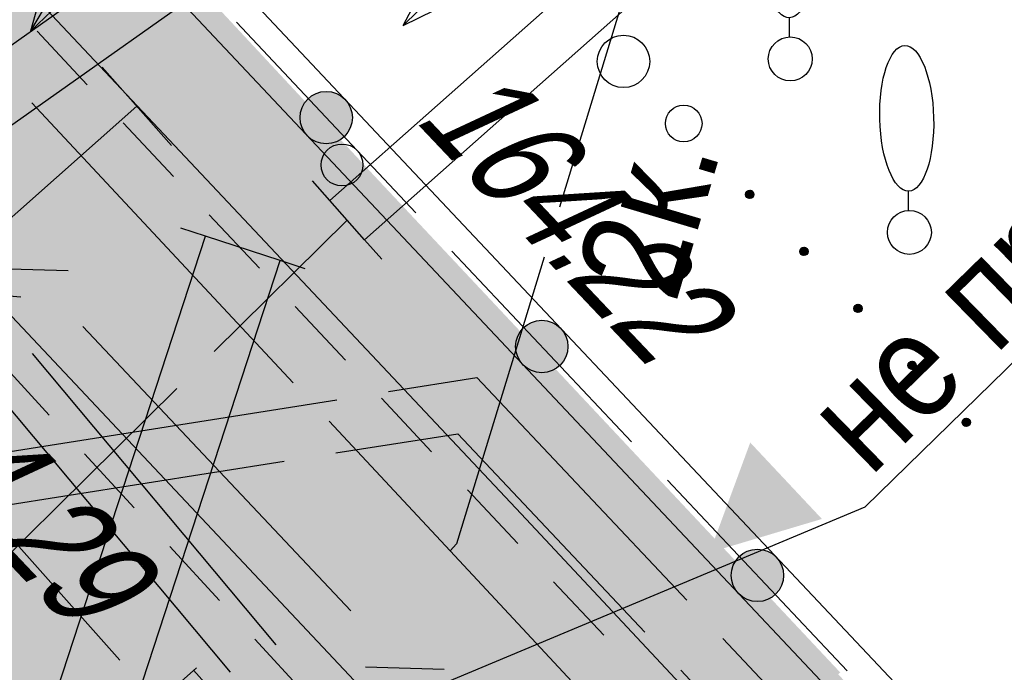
# Model space of a CAD drawing. Header units: millimetres. Extents: x 4385 to 11928, y 17253 to 36963.
# Tile 175 of 256: x 5935.16 to 5944.56, y 18701.08 to 18707.31. Entities that reach past the tile are written whole.
import ezdxf
from ezdxf.enums import TextEntityAlignment as Align

# ---------------------------------------------------------------- set-up
doc = ezdxf.new("R2010")
doc.units = ezdxf.units.MM
for name, color, linetype, lineweight in [('Геоподоснова_34179-21 от 9.08.21$0$Водопровод', 7, 'Continuous', 25), ('Геоподоснова_34179-21 от 9.08.21$0$Горизонтали', 7, 'Continuous', 25), ('Геоподоснова_34179-21 от 9.08.21$0$Граница улицы', 7, 'Continuous', 25), ('Геоподоснова_34179-21 от 9.08.21$0$Кабель Мосэнерго', 7, 'Continuous', 25), ('Геоподоснова_34179-21 от 9.08.21$0$Кабель связи', 7, 'Continuous', 25), ('Геоподоснова_34179-21 от 9.08.21$0$Красные линии', 7, 'Continuous', 25), ('Геоподоснова_34179-21 от 9.08.21$0$Ограды', 7, 'Continuous', 25), ('Геоподоснова_34179-21 от 9.08.21$0$Отдельно стоящее дерево', 7, 'Continuous', 25), ('Геоподоснова_34179-21 от 9.08.21$0$Полоса деревьев', 7, 'Continuous', 25), ('Геоподоснова_34179-21 от 9.08.21$0$Фонари', 7, 'Continuous', 25), ('ГП_реконстр_Ботаническая$0$ГП_дороги_УДС', 205, 'Continuous', 5)]:
    doc.layers.add(name, color=color, linetype=linetype, lineweight=lineweight)
doc.layers.add('ГП_реконстр_Ботаническая$0$ГП_озел_проект_УДС', color=7, linetype='Continuous', lineweight=0, true_color=0xbedfd7, transparency=0.5)
doc.layers.add('ГП_реконстр_Ботаническая$0$ГП_тротуары_штриховка_УДС', color=7, linetype='Continuous', lineweight=0, true_color=0xd3c4ab, transparency=0.5)
doc.styles.add('Геоподоснова_34179-21 от 9.08.21$0$Style-RUSSIAN_1251', font='RUSSIAN_1251.shx')
doc.styles.add('Геоподоснова_34179-21 от 9.08.21$0$Style-RUSSIAN_1251 I 0.32289', font='RUSSIAN_1251.shx', dxfattribs={"oblique": 18.5})

# ---------------------------------------------------------------- blocks, each defined once
blk = doc.blocks.new('Геоподоснова_34179-21 от 9.08.21$0$PIKET_93')
at = {"layer": 'Геоподоснова_34179-21 от 9.08.21$0$Горизонтали', "color": 7, "linetype": 'Continuous', "lineweight": 25}
blk.add_arc((0, 0), 0.2, 0, 359.99999, dxfattribs=at)
blk = doc.blocks.new('Геоподоснова_34179-21 от 9.08.21$0$DEREVO_129')
at = {"layer": 'Геоподоснова_34179-21 от 9.08.21$0$Отдельно стоящее дерево', "color": 7, "linetype": 'Continuous', "lineweight": 25, "flags": 128}
blk.add_lwpolyline([(-0.007, 0.21), (-0.007, 0.393)], dxfattribs=at)
at = {"layer": 'Геоподоснова_34179-21 от 9.08.21$0$Отдельно стоящее дерево', "color": 7, "linetype": 'Continuous', "lineweight": 25}
blk.add_arc((0, 0), 0.21, 0, 359.99999, dxfattribs=at)
blk.add_ellipse((-0.0255, 1.088), major_axis=(-0.0185, 0.695), ratio=0.369829, dxfattribs=at)
blk = doc.blocks.new('Геоподоснова_34179-21 от 9.08.21$0$msdElementTypeLineString_74')
at = {"layer": 'Геоподоснова_34179-21 от 9.08.21$0$Ограды', "linetype": 'Continuous', "lineweight": 25}
h = blk.add_hatch(color=7, dxfattribs=at)
edge = h.paths.add_edge_path()
edge.add_arc((20.0043, 50.5227), 0.25, 0, 360)
h = blk.add_hatch(color=7, dxfattribs=at)
edge = h.paths.add_edge_path()
edge.add_arc((22.0624, 48.3387), 0.25, 0, 360)
h = blk.add_hatch(color=7, dxfattribs=at)
edge = h.paths.add_edge_path()
edge.add_arc((24.1206, 46.1547), 0.25, 0, 360)
at = {"layer": 'Геоподоснова_34179-21 от 9.08.21$0$Ограды', "color": 7, "linetype": 'Continuous', "lineweight": 25}
for p, q in [((21.2051, 49.2483), (22.9197, 47.429)), ((23.2633, 47.0644), (24.9779, 45.245))]:
    blk.add_line(p, q, dxfattribs=at)
at = {"layer": 'Геоподоснова_34179-21 от 9.08.21$0$Ограды', "color": 7, "linetype": 'Continuous', "lineweight": 25, "flags": 128}
for points in [[(0.436, 71.6013), (8.6464, 62.9458), (20.4828, 50.3808), (28.7084, 41.6526), (32.1555, 37.9948), (45.3126, 23.9646), (60.4686, 7.6207), (67.1581, 0.4247)], [(0.0717, 71.2559), (8.2816, 62.6009), (20.1174, 50.0365), (28.3431, 41.3083), (31.7898, 37.651), (44.9454, 23.6222), (60.1007, 7.2791), (66.7904, 0.083)], [(19.1472, 51.4326), (20.3001, 50.2086), (20.8615, 49.6129)]]:
    blk.add_lwpolyline(points, dxfattribs=at)
at = {"layer": 'Геоподоснова_34179-21 от 9.08.21$0$Ограды', "color": 7, "linetype": 'Continuous', "lineweight": 25}
for centre in [(20.0043, 50.5227), (20.0043, 50.5227), (22.0624, 48.3387), (22.0624, 48.3387), (24.1206, 46.1547), (24.1206, 46.1547)]:
    blk.add_circle(centre, 0.25, dxfattribs=at)
blk = doc.blocks.new('Геоподоснова_34179-21 от 9.08.21$0$STRFON_39')
at = {"layer": 'Геоподоснова_34179-21 от 9.08.21$0$Фонари', "color": 7, "linetype": 'Continuous', "lineweight": 25, "flags": 128}
for points in [[(2.4998, -0.0004), (2.0251, 0.1566)], [(0, 0), (2.4998, -0.0004)], [(2.4998, -0.0004), (2.0254, -0.1559)]]:
    blk.add_lwpolyline(points, dxfattribs=at)
blk = doc.blocks.new('Геоподоснова_34179-21 от 9.08.21$0$DEREVO_175')
at = {"layer": 'Геоподоснова_34179-21 от 9.08.21$0$Отдельно стоящее дерево', "color": 7, "linetype": 'Continuous', "lineweight": 25, "flags": 128}
blk.add_lwpolyline([(-0.007, 0.21), (-0.007, 0.393)], dxfattribs=at)
at = {"layer": 'Геоподоснова_34179-21 от 9.08.21$0$Отдельно стоящее дерево', "color": 7, "linetype": 'Continuous', "lineweight": 25}
blk.add_arc((0, 0), 0.21, 0, 359.99999, dxfattribs=at)
blk.add_ellipse((-0.0255, 1.088), major_axis=(-0.0185, 0.695), ratio=0.369829, dxfattribs=at)
blk = doc.blocks.new('Геоподоснова_34179-21 от 9.08.21$0$msdElementTypeLineString_75')
at = {"layer": 'Геоподоснова_34179-21 от 9.08.21$0$Полоса деревьев', "color": 7, "linetype": 'Continuous', "lineweight": 25}
for p, q in [((12.9967, 142.8788), (13.0311, 142.8426)), ((12.9976, 142.8852), (13.0375, 142.8431)), ((12.9984, 142.8915), (13.0439, 142.8437)), ((13, 142.8972), (13.0496, 142.845)), ((13, 142.8682), (13.0206, 142.8464)), ((13.0022, 142.902), (13.0539, 142.8477)), ((13.0052, 142.9062), (13.0589, 142.8497)), ((13.0081, 142.9104), (13.0632, 142.8524)), ((13.0124, 142.9131), (13.0662, 142.8566)), ((13.0167, 142.9158), (13.0691, 142.8607)), ((13.0211, 142.9185), (13.072, 142.8649)), ((13.0261, 142.9205), (13.0743, 142.8698)), ((13.0324, 142.9211), (13.0751, 142.8761)), ((13.0388, 142.9216), (13.076, 142.8825)), ((13.048, 142.9193), (13.0741, 142.8917)), ((13.0585, 142.9155), (13.0647, 142.9089)), ((13.5133, 142.3351), (13.5477, 142.2989)), ((13.5142, 142.3415), (13.5541, 142.2994)), ((13.515, 142.3478), (13.5605, 142.3)), ((13.5165, 142.3244), (13.5372, 142.3027)), ((13.5166, 142.3534), (13.5662, 142.3012)), ((13.5188, 142.3583), (13.5705, 142.3039)), ((13.5218, 142.3625), (13.5755, 142.3059)), ((13.5247, 142.3667), (13.5798, 142.3087)), ((13.529, 142.3694), (13.5827, 142.3128)), ((13.5333, 142.3721), (13.5857, 142.317)), ((13.5376, 142.3748), (13.5886, 142.3212)), ((13.5426, 142.3768), (13.5909, 142.3261)), ((13.549, 142.3773), (13.5917, 142.3324)), ((13.5554, 142.3779), (13.5926, 142.3387)), ((13.5645, 142.3755), (13.5907, 142.348)), ((13.5751, 142.3717), (13.5813, 142.3652)), ((14.0499, 141.8284), (14.1023, 141.7733)), ((14.0542, 141.8311), (14.1052, 141.7774)), ((14.0592, 141.8331), (14.1074, 141.7823)), ((14.0656, 141.8336), (14.1083, 141.7887)), ((14.072, 141.8342), (14.1092, 141.795)), ((14.0811, 141.8318), (14.1073, 141.8043)), ((14.0916, 141.828), (14.0978, 141.8215)), ((14.0299, 141.7914), (14.0643, 141.7551)), ((14.0307, 141.7977), (14.0707, 141.7557)), ((14.0316, 141.8041), (14.0771, 141.7562)), ((14.0331, 141.7807), (14.0538, 141.7589)), ((14.0332, 141.8097), (14.0828, 141.7575)), ((14.0354, 141.8146), (14.0871, 141.7602)), ((14.0383, 141.8187), (14.0921, 141.7622)), ((14.0413, 141.8229), (14.0964, 141.7649)), ((14.0456, 141.8256), (14.0993, 141.7691)), ((14.5497, 141.266), (14.5993, 141.2138)), ((14.552, 141.2708), (14.6036, 141.2165)), ((14.5549, 141.275), (14.6086, 141.2185)), ((14.5579, 141.2792), (14.613, 141.2212)), ((14.5622, 141.2819), (14.6159, 141.2254)), ((14.5665, 141.2846), (14.6188, 141.2295)), ((14.5708, 141.2873), (14.6218, 141.2337)), ((14.5758, 141.2893), (14.624, 141.2386)), ((14.5822, 141.2899), (14.6249, 141.2449)), ((14.5886, 141.2904), (14.6258, 141.2513)), ((14.5977, 141.2881), (14.6239, 141.2605)), ((14.6082, 141.2843), (14.6144, 141.2777)), ((14.5464, 141.2476), (14.5809, 141.2114)), ((14.5473, 141.254), (14.5873, 141.2119)), ((14.5482, 141.2603), (14.5936, 141.2125)), ((14.5497, 141.237), (14.5704, 141.2152)), ((15.063, 140.7039), (15.0975, 140.6677)), ((15.0639, 140.7103), (15.1038, 140.6682)), ((15.0648, 140.7166), (15.1102, 140.6688)), ((15.0663, 140.7222), (15.1159, 140.67)), ((15.0686, 140.7271), (15.1202, 140.6727)), ((15.0715, 140.7313), (15.1252, 140.6747)), ((15.0744, 140.7355), (15.1295, 140.6775)), ((15.0787, 140.7382), (15.1325, 140.6816)), ((15.0831, 140.7409), (15.1354, 140.6858)), ((15.0874, 140.7436), (15.1383, 140.69)), ((15.0924, 140.7456), (15.1406, 140.6949)), ((15.0988, 140.7461), (15.1415, 140.7012)), ((15.1051, 140.7467), (15.1423, 140.7075)), ((15.1143, 140.7443), (15.1404, 140.7168)), ((15.1248, 140.7405), (15.131, 140.734)), ((15.0663, 140.6932), (15.0869, 140.6715))]:
    blk.add_line(p, q, dxfattribs=at)
for centre, radius in [((11.831, 144.1508), 0.25), ((12.4058, 143.5589), 0.175), ((13.0364, 142.8821), 0.04), ((13.553, 142.3383), 0.04), ((14.0696, 141.7946), 0.04), ((14.5861, 141.2509), 0.04), ((15.1027, 140.7071), 0.04)]:
    blk.add_circle(centre, radius, dxfattribs=at)
blk = doc.blocks.new('Геоподоснова_34179-21 от 9.08.21$0$msdElementTypeLineString_78')
at = {"layer": 'Геоподоснова_34179-21 от 9.08.21$0$Граница улицы', "color": 7, "linetype": 'Continuous', "lineweight": 25}
for p, q in [((21.8886, 173.107), (22.3631, 172.5907)), ((22.7015, 172.2226), (23.1761, 171.7064)), ((23.5145, 171.3383), (23.989, 170.8221)), ((24.3274, 170.454), (24.802, 169.9378))]:
    blk.add_line(p, q, dxfattribs=at)
blk = doc.blocks.new('Геоподоснова_34179-21 от 9.08.21$0$msdElementTypeLineString_79')
at = {"layer": 'Геоподоснова_34179-21 от 9.08.21$0$Граница улицы', "color": 7, "linetype": 'Continuous', "lineweight": 25}
for p, q in [((20.7057, 174.1506), (20.2262, 174.6617)), ((21.5274, 173.275), (21.0478, 173.786)), ((22.349, 172.3993), (21.8695, 172.9103)), ((23.1707, 171.5237), (22.6911, 172.0347)), ((23.9923, 170.648), (23.5128, 171.159)), ((24.814, 169.7724), (24.3344, 170.2834)), ((25.6356, 168.8967), (25.1561, 169.4077))]:
    blk.add_line(p, q, dxfattribs=at)
blk = doc.blocks.new('Геоподоснова_34179-21 от 9.08.21$0$msdElementTypeLine_38')
at = {"layer": 'Геоподоснова_34179-21 от 9.08.21$0$Кабель Мосэнерго', "color": 7, "linetype": 'Continuous', "lineweight": 25}
for p, q in [((0.1249, 0.4886), (-0.047, 0.6701)), ((0.4692, 0.1255), (0.1251, 0.4887)), ((0.6408, -0.0561), (0.4689, 0.1254))]:
    blk.add_line(p, q, dxfattribs=at)
blk = doc.blocks.new('Геоподоснова_34179-21 от 9.08.21$0$msdElementTypeLine_39')
at = {"layer": 'Геоподоснова_34179-21 от 9.08.21$0$Кабель Мосэнерго', "color": 7, "linetype": 'Continuous', "lineweight": 25}
for p, q in [((0.1249, 0.5), (-0.0409, 0.6871)), ((0.4568, 0.1259), (0.1252, 0.5001)), ((0.6224, -0.0613), (0.4566, 0.1258))]:
    blk.add_line(p, q, dxfattribs=at)
blk = doc.blocks.new('Геоподоснова_34179-21 от 9.08.21$0$msdElementTypeMultiLine_124')
at = {"layer": 'Геоподоснова_34179-21 от 9.08.21$0$Кабель Мосэнерго', "color": 7, "linetype": 'Continuous', "lineweight": 25, "flags": 128}
for points in [[(0.1252, 0.5001), (3.2071, 3.2317)], [(0.4568, 0.1259), (3.5512, 2.8685)]]:
    blk.add_lwpolyline(points, dxfattribs=at)
at = {"layer": 'Геоподоснова_34179-21 от 9.08.21$0$Кабель Мосэнерго', "color": 7, "linetype": 'Continuous', "lineweight": 25}
for name, p in [('Геоподоснова_34179-21 от 9.08.21$0$msdElementTypeLine_38', (3.082, 2.743)), ('Геоподоснова_34179-21 от 9.08.21$0$msdElementTypeLine_39', (0, 0))]:
    blk.add_blockref(name, p, dxfattribs=at)
blk = doc.blocks.new('Геоподоснова_34179-21 от 9.08.21$0$msdElementTypeLine_42')
at = {"layer": 'Геоподоснова_34179-21 от 9.08.21$0$Кабель Мосэнерго', "color": 7, "linetype": 'Continuous', "lineweight": 25}
for p, q in [((0.1257, 0.6347), (-0.0186, 0.8389)), ((0.4861, 0.1252), (0.1259, 0.6348)), ((0.6301, -0.079), (0.4858, 0.1252))]:
    blk.add_line(p, q, dxfattribs=at)
blk = doc.blocks.new('Геоподоснова_34179-21 от 9.08.21$0$msdElementTypeLine_43')
at = {"layer": 'Геоподоснова_34179-21 от 9.08.21$0$Кабель Мосэнерго', "color": 7, "linetype": 'Continuous', "lineweight": 25}
for p, q in [((0.1257, 0.6347), (-0.0186, 0.8389)), ((0.4861, 0.1252), (0.1259, 0.6348)), ((0.6301, -0.079), (0.4858, 0.1252))]:
    blk.add_line(p, q, dxfattribs=at)
blk = doc.blocks.new('Геоподоснова_34179-21 от 9.08.21$0$msdElementTypeMultiLine_127')
at = {"layer": 'Геоподоснова_34179-21 от 9.08.21$0$Кабель Мосэнерго', "color": 7, "linetype": 'Continuous', "lineweight": 25, "flags": 128}
for points in [[(0.1259, 0.6348), (4.7739, 3.9198)], [(0.4861, 0.1252), (5.1341, 3.4102)]]:
    blk.add_lwpolyline(points, dxfattribs=at)
at = {"layer": 'Геоподоснова_34179-21 от 9.08.21$0$Кабель Мосэнерго', "color": 7, "linetype": 'Continuous', "lineweight": 25}
for name, p in [('Геоподоснова_34179-21 от 9.08.21$0$msdElementTypeLine_42', (4.648, 3.285)), ('Геоподоснова_34179-21 от 9.08.21$0$msdElementTypeLine_43', (0, 0))]:
    blk.add_blockref(name, p, dxfattribs=at)
blk = doc.blocks.new('Геоподоснова_34179-21 от 9.08.21$0$msdElementTypeLine_44')
at = {"layer": 'Геоподоснова_34179-21 от 9.08.21$0$Кабель Мосэнерго', "color": 7, "linetype": 'Continuous', "lineweight": 25}
for p, q in [((0.1254, 0.3584), (-0.1122, 0.4362)), ((0.8384, 0.1254), (0.1256, 0.3586)), ((1.0758, 0.0474), (0.8382, 0.1252))]:
    blk.add_line(p, q, dxfattribs=at)
blk = doc.blocks.new('Геоподоснова_34179-21 от 9.08.21$0$msdElementTypeLine_45')
at = {"layer": 'Геоподоснова_34179-21 от 9.08.21$0$Кабель Мосэнерго', "color": 7, "linetype": 'Continuous', "lineweight": 25}
for p, q in [((0.1254, 0.3584), (-0.1122, 0.4362)), ((0.8384, 0.1254), (0.1256, 0.3586)), ((1.0758, 0.0474), (0.8382, 0.1252))]:
    blk.add_line(p, q, dxfattribs=at)
blk = doc.blocks.new('Геоподоснова_34179-21 от 9.08.21$0$msdElementTypeMultiLine_130')
at = {"layer": 'Геоподоснова_34179-21 от 9.08.21$0$Кабель Мосэнерго', "color": 7, "linetype": 'Continuous', "lineweight": 25, "flags": 128}
for points in [[(0.1256, 0.3586), (1.9096, 5.8096)], [(0.8384, 0.1254), (2.6224, 5.5764)]]:
    blk.add_lwpolyline(points, dxfattribs=at)
at = {"layer": 'Геоподоснова_34179-21 от 9.08.21$0$Кабель Мосэнерго', "color": 7, "linetype": 'Continuous', "lineweight": 25}
for name, p in [('Геоподоснова_34179-21 от 9.08.21$0$msdElementTypeLine_44', (1.784, 5.451)), ('Геоподоснова_34179-21 от 9.08.21$0$msdElementTypeLine_45', (0, 0))]:
    blk.add_blockref(name, p, dxfattribs=at)
blk = doc.blocks.new('Геоподоснова_34179-21 от 9.08.21$0$msdElementTypeLineString_317')
at = {"layer": 'Геоподоснова_34179-21 от 9.08.21$0$Кабель Мосэнерго', "color": 7, "linetype": 'Continuous', "lineweight": 25}
blk.add_line((17.0472, 15.963), (17.7108, 15.215), dxfattribs=at)
blk = doc.blocks.new('Геоподоснова_34179-21 от 9.08.21$0$msdElementTypeMultiLine_150')
at = {"layer": 'Геоподоснова_34179-21 от 9.08.21$0$Кабель Мосэнерго', "color": 7, "linetype": 'Continuous', "lineweight": 25, "flags": 128}
blk.add_lwpolyline([(17.379, 15.589), (1.5, 1.5)], dxfattribs=at)
at = {"layer": 'Геоподоснова_34179-21 от 9.08.21$0$Кабель Мосэнерго', "color": 7, "linetype": 'Continuous', "lineweight": 25}
blk.add_blockref('Геоподоснова_34179-21 от 9.08.21$0$msdElementTypeLineString_317', (0, 0), dxfattribs=at)
blk = doc.blocks.new('Геоподоснова_34179-21 от 9.08.21$0$msdElementTypeLineString_324')
at = {"layer": 'Геоподоснова_34179-21 от 9.08.21$0$Водопровод', "color": 7, "linetype": 'Continuous', "lineweight": 25}
blk.add_line((16.245, 13.204), (21.6309, 7.1619), dxfattribs=at)
blk = doc.blocks.new('Геоподоснова_34179-21 от 9.08.21$0$msdElementTypeLineString_325')
at = {"layer": 'Геоподоснова_34179-21 от 9.08.21$0$Водопровод', "color": 7, "linetype": 'Continuous', "lineweight": 25}
blk.add_line((22.8628, 7.5885), (22.1181, 6.9247), dxfattribs=at)
at = {"layer": 'Геоподоснова_34179-21 от 9.08.21$0$Водопровод', "color": 7, "linetype": 'Continuous', "lineweight": 25, "flags": 128}
blk.add_lwpolyline([(22.8354, 7.5641), (23.0476, 7.326)], dxfattribs=at)
blk = doc.blocks.new('Геоподоснова_34179-21 от 9.08.21$0$msdElementTypeMultiLine_154')
at = {"layer": 'Геоподоснова_34179-21 от 9.08.21$0$Водопровод', "color": 7, "linetype": 'Continuous', "lineweight": 25}
for name, p in [('Геоподоснова_34179-21 от 9.08.21$0$msdElementTypeLineString_324', (0.5, 0.5)), ('Геоподоснова_34179-21 от 9.08.21$0$msdElementTypeLineString_325', (0, 0))]:
    blk.add_blockref(name, p, dxfattribs=at)
blk = doc.blocks.new('Геоподоснова_34179-21 от 9.08.21$0$msdElementTypeLineString_530')
at = {"layer": 'Геоподоснова_34179-21 от 9.08.21$0$Кабель связи', "color": 3, "linetype": 'Continuous', "lineweight": 25}
for p, q in [((19.5801, 9.8116), (20.3293, 9.7896)), ((20.4692, 9.2549), (23.0269, 6.5424)), ((23.1668, 6.0077), (23.9161, 5.9857))]:
    blk.add_line(p, q, dxfattribs=at)
blk = doc.blocks.new('Геоподоснова_34179-21 от 9.08.21$0$msdElementTypeMultiLine_325')
at = {"layer": 'Геоподоснова_34179-21 от 9.08.21$0$Кабель связи', "color": 3, "linetype": 'Continuous', "lineweight": 25}
blk.add_blockref('Геоподоснова_34179-21 от 9.08.21$0$msdElementTypeLineString_530', (0, 0), dxfattribs=at)
blk = doc.blocks.new('Геоподоснова_34179-21 от 9.08.21$0$msdElementTypeLineString_534')
at = {"layer": 'Геоподоснова_34179-21 от 9.08.21$0$Кабель связи', "color": 3, "linetype": 'Continuous', "lineweight": 25}
for p, q in [((16.8703, 10.1236), (17.6169, 10.0574)), ((17.725, 9.5154), (20.052, 6.7356))]:
    blk.add_line(p, q, dxfattribs=at)
blk = doc.blocks.new('Геоподоснова_34179-21 от 9.08.21$0$msdElementTypeLineString_535')
at = {"layer": 'Геоподоснова_34179-21 от 9.08.21$0$Кабель связи', "color": 3, "linetype": 'Continuous', "lineweight": 25}
blk.add_line((17.7532, 9.5266), (20.084, 6.7423), dxfattribs=at)
blk = doc.blocks.new('Геоподоснова_34179-21 от 9.08.21$0$msdElementTypeMultiLine_328')
at = {"layer": 'Геоподоснова_34179-21 от 9.08.21$0$Кабель связи', "color": 3, "linetype": 'Continuous', "lineweight": 25}
for name, p in [('Геоподоснова_34179-21 от 9.08.21$0$msdElementTypeLineString_534', (0.467, 0.266)), ('Геоподоснова_34179-21 от 9.08.21$0$msdElementTypeLineString_535', (0, 0))]:
    blk.add_blockref(name, p, dxfattribs=at)
blk = doc.blocks.new('Геоподоснова_34179-21 от 9.08.21$0$DIMTXT_55')
at = {"layer": 'Геоподоснова_34179-21 от 9.08.21$0$Кабель Мосэнерго', "color": 7, "linetype": 'Continuous', "lineweight": 25}
for q in [(0.2439, 0.9017), (0.674, 0.6467)]:
    blk.add_line((0, 0), q, dxfattribs=at)
at = {"layer": 'Геоподоснова_34179-21 от 9.08.21$0$Кабель Мосэнерго', "color": 7, "linetype": 'Continuous', "lineweight": 25, "flags": 128}
blk.add_lwpolyline([(0, 0), (1.0975, 1.8512), (-0.9242, 4.1135)], dxfattribs=at)
at = {"layer": 'Геоподоснова_34179-21 от 9.08.21$0$Кабель Мосэнерго', "color": 7, "linetype": 'Continuous', "lineweight": 25, "style": 'Геоподоснова_34179-21 от 9.08.21$0$Style-RUSSIAN_1251', "width": 0.899998}
blk.add_text('5тр.', height=1, rotation=311.78668, dxfattribs=at).set_placement((0.1569, 5.0797), align=Align.TOP_LEFT)
blk = doc.blocks.new('Геоподоснова_34179-21 от 9.08.21$0$DIMTXT_181')
at = {"layer": 'Геоподоснова_34179-21 от 9.08.21$0$Кабель Мосэнерго', "color": 7, "linetype": 'Continuous', "lineweight": 25, "flags": 128}
blk.add_lwpolyline([(0, 0), (7.3113, 3.0588), (13.349, 8.9544)], dxfattribs=at)
at = {"layer": 'Геоподоснова_34179-21 от 9.08.21$0$Кабель Мосэнерго', "color": 7, "linetype": 'Continuous', "lineweight": 25, "style": 'Геоподоснова_34179-21 от 9.08.21$0$Style-RUSSIAN_1251', "width": 0.899998}
blk.add_text('не прослуш.', height=1.000002, rotation=44.3171, dxfattribs=at).set_placement((6.6583, 4.0496), align=Align.TOP_LEFT)
blk = doc.blocks.new('Геоподоснова_34179-21 от 9.08.21$0$msdElementTypeLineString_931')
at = {"layer": 'Геоподоснова_34179-21 от 9.08.21$0$Красные линии', "linetype": 'Continuous', "lineweight": 25}
for points in [[(20.0701, 67.5898), (19.3858, 68.319), (19.5681, 68.4901), (20.2524, 67.7609)], [(20.7544, 66.8606), (20.0701, 67.5898), (20.2524, 67.7609), (20.9367, 67.0317)], [(21.4388, 66.1314), (20.7544, 66.8606), (20.9367, 67.0317), (21.6211, 66.3025)], [(22.1231, 65.4022), (21.4388, 66.1314), (21.6211, 66.3025), (22.3054, 65.5733)], [(22.8074, 64.673), (22.1231, 65.4022), (22.3054, 65.5733), (22.9897, 64.8441)], [(23.4917, 63.9438), (22.8074, 64.673), (22.9897, 64.8441), (23.674, 64.1149)], [(24.176, 63.2146), (23.4917, 63.9438), (23.674, 64.1149), (24.3583, 63.3857)], [(24.481, 63.0723), (24.868, 64.1212), (25.5523, 63.392)], [(24.8603, 62.4854), (24.176, 63.2146), (24.3583, 63.3857), (25.0426, 62.6565)], [(25.5446, 61.7562), (24.8603, 62.4854), (25.0426, 62.6565), (25.7269, 61.9273)]]:
    blk.add_hatch(color=1, dxfattribs=at).paths.add_polyline_path(points)
blk = doc.blocks.new('Геоподоснова_34179-21 от 9.08.21')
at = {"layer": 'Геоподоснова_34179-21 от 9.08.21$0$Кабель Мосэнерго', "color": 10, "linetype": 'Continuous', "lineweight": 25}
for p, q in [((5941.1793, 18708.347), (5940.3159, 18705.5248)), ((5935.2807, 18706.5194), (5937.7749, 18703.8474)), ((5938.29, 18705.4), (5937.0203, 18704.1457)), ((5936.6647, 18703.7943), (5934.1253, 18701.2857)), ((5934.462, 18703.0963), (5938.1898, 18703.6852)), ((5933.9512, 18702.5094), (5937.687, 18703.0996)), ((5941.874, 18701.4087), (5944.4637, 18698.6633)), ((5941.4745, 18701.1036), (5944.0697, 18698.3524))]:
    blk.add_line(p, q, dxfattribs=at)
at = {"layer": 'Геоподоснова_34179-21 от 9.08.21$0$Кабель Мосэнерго', "color": 10, "linetype": 'Continuous', "lineweight": 25, "flags": 128}
for points in [[(5940.1696, 18705.0467), (5939.333, 18702.312), (5939.2716, 18702.2441)], [(5938.6837, 18703.7633), (5939.5273, 18703.8965), (5941.5309, 18701.7724)], [(5938.1161, 18703.4819), (5939.2716, 18702.2441), (5940.6103, 18700.81)], [(5938.1809, 18703.1776), (5939.3447, 18703.3615), (5941.1314, 18701.4673)]]:
    blk.add_lwpolyline(points, dxfattribs=at)
at = {"layer": 'Геоподоснова_34179-21 от 9.08.21$0$Водопровод', "color": 7, "linetype": 'Continuous', "lineweight": 25}
blk.add_blockref('Геоподоснова_34179-21 от 9.08.21$0$msdElementTypeMultiLine_154', (5913.988, 18693.54), dxfattribs=at)
at = {"layer": 'Геоподоснова_34179-21 от 9.08.21$0$Горизонтали', "color": 7, "linetype": 'Continuous', "lineweight": 25}
blk.add_blockref('Геоподоснова_34179-21 от 9.08.21$0$PIKET_93', (5938.24, 18705.926), dxfattribs=at)
at = {"layer": 'Геоподоснова_34179-21 от 9.08.21$0$Граница улицы', "color": 7, "linetype": 'Continuous', "lineweight": 25}
for name, p in [('Геоподоснова_34179-21 от 9.08.21$0$msdElementTypeLineString_79', (5915.103, 18532.541)), ('Геоподоснова_34179-21 от 9.08.21$0$msdElementTypeLineString_78', (5913.081, 18530.947))]:
    blk.add_blockref(name, p, dxfattribs=at)
at = {"layer": 'Геоподоснова_34179-21 от 9.08.21$0$Кабель Мосэнерго', "color": 7, "linetype": 'Continuous', "lineweight": 25}
for name, p in [('Геоподоснова_34179-21 от 9.08.21$0$DIMTXT_55', (5935.2711, 18707.2053)), ('Геоподоснова_34179-21 от 9.08.21$0$msdElementTypeMultiLine_127', (5932.807, 18704.918)), ('Геоподоснова_34179-21 от 9.08.21$0$DIMTXT_181', (5935.9223, 18699.6038)), ('Геоподоснова_34179-21 от 9.08.21$0$msdElementTypeMultiLine_124', (5937.999, 18705.087)), ('Геоподоснова_34179-21 от 9.08.21$0$msdElementTypeMultiLine_150', (5918.903, 18690.897)), ('Геоподоснова_34179-21 от 9.08.21$0$msdElementTypeMultiLine_130', (5935.029, 18699.437))]:
    blk.add_blockref(name, p, dxfattribs=at)
at = {"layer": 'Геоподоснова_34179-21 от 9.08.21$0$Кабель связи', "color": 3, "linetype": 'Continuous', "lineweight": 25}
for name, p in [('Геоподоснова_34179-21 от 9.08.21$0$msdElementTypeMultiLine_328', (5917.09, 18694.344)), ('Геоподоснова_34179-21 от 9.08.21$0$msdElementTypeMultiLine_325', (5915.298, 18695.13))]:
    blk.add_blockref(name, p, dxfattribs=at)
at = {"layer": 'Геоподоснова_34179-21 от 9.08.21$0$Красные линии', "color": 1, "linetype": 'Continuous', "lineweight": 25}
blk.add_blockref('Геоподоснова_34179-21 от 9.08.21$0$msdElementTypeLineString_931', (5917.269, 18639.156), dxfattribs=at)
at = {"layer": 'Геоподоснова_34179-21 от 9.08.21$0$Ограды', "color": 7, "linetype": 'Continuous', "lineweight": 25}
blk.add_blockref('Геоподоснова_34179-21 от 9.08.21$0$msdElementTypeLineString_74', (5918.085, 18655.855), dxfattribs=at)
at = {"layer": 'Геоподоснова_34179-21 от 9.08.21$0$Отдельно стоящее дерево', "color": 7, "linetype": 'Continuous', "lineweight": 25}
for name, p in [('Геоподоснова_34179-21 от 9.08.21$0$DEREVO_129', (5942.519, 18706.938)), ('Геоподоснова_34179-21 от 9.08.21$0$DEREVO_175', (5943.656, 18705.283))]:
    blk.add_blockref(name, p, dxfattribs=at)
at = {"layer": 'Геоподоснова_34179-21 от 9.08.21$0$Полоса деревьев', "color": 7, "linetype": 'Continuous', "lineweight": 25}
blk.add_blockref('Геоподоснова_34179-21 от 9.08.21$0$msdElementTypeLineString_75', (5929.096, 18562.763), dxfattribs=at)
at = {"layer": 'Геоподоснова_34179-21 от 9.08.21$0$Фонари', "color": 7, "linetype": 'Continuous', "lineweight": 25, "xscale": 1.000001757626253, "yscale": 1.000001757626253, "zscale": 1.000001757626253, "rotation": 224.410618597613}
blk.add_blockref('Геоподоснова_34179-21 от 9.08.21$0$STRFON_39', (5940.611, 18709.006), dxfattribs=at)
at = {"layer": 'Геоподоснова_34179-21 от 9.08.21$0$Горизонтали', "color": 7, "linetype": 'Continuous', "lineweight": 25, "style": 'Геоподоснова_34179-21 от 9.08.21$0$Style-RUSSIAN_1251 I 0.32289', "oblique": 18.5, "width": 0.799996}
for s, rotation, p in [('164.22', 313.48845, (5938.9169, 18706.3619)), ('164.29', 313.45053, (5933.4222, 18703.8514))]:
    blk.add_text(s, height=1, rotation=rotation, dxfattribs=at).set_placement(p)
at = {"layer": 'Геоподоснова_34179-21 от 9.08.21$0$Кабель Мосэнерго', "color": 10, "linetype": 'Continuous', "lineweight": 25, "style": 'Геоподоснова_34179-21 от 9.08.21$0$Style-RUSSIAN_1251', "width": 0.899998}
blk.add_text('2к.', height=1, rotation=73.42285, dxfattribs=at).set_placement((5941.423, 18704.592))
blk = doc.blocks.new('ГП_реконстр_Ботаническая')
at = {"layer": 'ГП_реконстр_Ботаническая$0$ГП_озел_проект_УДС'}
h = blk.add_hatch(color=256, dxfattribs=at)
h.dxf.hatch_style = 1
h.paths.add_polyline_path([(6126.3728, 18504.8151), (6123.308, 18507.9655), (6106.5769, 18525.1641), (6099.811, 18532.119), (6088.7244, 18543.8228), (6080.1579, 18552.8962), (6067.4648, 18566.3432), (6050.7064, 18584.1622), (6038.2817, 18597.3659), (6031.186, 18604.9005), (6021.5284, 18615.2322), (6013.9723, 18623.3675), (6004.4867, 18633.5434), (5993.4316, 18645.3894), (5984.5241, 18654.9689), (5977.2492, 18662.7551), (5960.3135, 18680.8631), (5953.3852, 18688.2611), (5940.2072, 18702.3225), (5927.4202, 18715.9144), (5917.0728, 18726.9799), (5904.0707, 18740.8289), (5892.7817, 18752.846), (5884.5629, 18761.5994), (5872.4954, 18774.4479), (5867.2695, 18779.9904), (5858.3586, 18789.4411), (5847.6091, 18800.8098), (5845.4398, 18803.1479), (5844.691, 18804.0988), (5843.9421, 18805.0498), (5842.6108, 18806.9381), (5841.5964, 18808.3769), (5840.7379, 18809.7569), (5839.0257, 18812.5498), (5834.75, 18819.2932), (5833.8404, 18820.7278), (5833.002, 18822.05), (5834.3078, 18822.7917), (5835.0268, 18821.6578), (5835.6659, 18820.6498), (5840.8031, 18812.4851), (5842.4401, 18809.8481), (5843.8662, 18807.7607), (5845.5545, 18804.8681), (5848.5574, 18801.6419), (5859.1889, 18790.2359), (5866.7276, 18782.2254), (5873.5979, 18774.9354), (5888.1783, 18759.4641), (5901.6848, 18745.1225), (5909.2429, 18737.1303), (5927.3849, 18717.8141), (5942.7161, 18701.3459), (5954.9859, 18688.1759), (5971.0943, 18671.0654), (5984.997, 18656.3391), (5993.0097, 18647.7481), (6000.6586, 18639.5167), (6012.6323, 18626.5266), (6021.1945, 18617.3322), (6030.3931, 18607.4594), (6038.5002, 18598.7645), (6048.7163, 18587.9355), (6063.712, 18572.1072), (6079.7952, 18555.0799), (6094.7392, 18539.2437), (6100.7163, 18532.9099), (6107.6101, 18525.5863), (6127.2521, 18505.5383)])
h = blk.add_hatch(color=256, dxfattribs=at)
h.dxf.hatch_style = 1
h.paths.add_polyline_path([(6050.3818, 18572.2829), (6049.3078, 18573.4262), (6046.8366, 18576.0523), (6043.5417, 18579.5537), (6040.8845, 18582.3829), (6037.7929, 18585.6974), (6033.4541, 18590.3489), (6028.5749, 18595.5799), (6024.6605, 18599.7472), (6021.943, 18602.6235), (6017.8978, 18606.9052), (6010.7934, 18614.4668), (6000.8161, 18625.1733), (5996.4824, 18629.7968), (5990.9275, 18635.7042), (5985.1541, 18641.8441), (5978.5831, 18648.8864), (5974.4788, 18653.2904), (5962.9658, 18665.6018), (5958.029, 18670.8757), (5950.6318, 18678.7939), (5944.8813, 18684.9553), (5936.6386, 18693.7312), (5931.3295, 18699.3873), (5930.2102, 18700.5798), (5928.6015, 18702.3027), (5926.705, 18704.3339), (5920.1302, 18711.3757), (5915.2147, 18716.6403), (5906.5095, 18725.9639), (5910.9938, 18730.1711), (5914.2877, 18726.6641), (5925.7791, 18714.3751), (5937.9328, 18701.4574), (5938.2697, 18701.0963), (5938.3072, 18701.0563), (5939.8408, 18699.423), (5955.803, 18682.3908), (5962.8413, 18674.868), (5971.0752, 18666.0674), (5982.8793, 18653.4336), (5996.2276, 18639.0783), (6007.579, 18626.9447), (6019.8822, 18613.6984), (6031.5583, 18601.2073), (6040.9195, 18591.2965), (6041.6926, 18590.4781), (6043.4873, 18588.578), (6043.9793, 18588.0531), (6045.5385, 18586.3894), (6045.6887, 18586.2308), (6053.5852, 18577.7938), (6054.7953, 18576.5094), (6054.5132, 18576.2393), (6052.5241, 18574.3344)])
at = {"layer": 'ГП_реконстр_Ботаническая$0$ГП_тротуары_штриховка_УДС'}
h = blk.add_hatch(color=256, dxfattribs=at)
h.dxf.hatch_style = 1
h.paths.add_polyline_path([(6055.2254, 18579.334), (6050.7064, 18584.1622), (6038.953, 18596.6525), (6038.2805, 18597.3648), (6033.198, 18602.748), (6031.186, 18604.9005), (6027.0104, 18609.3676), (6021.5284, 18615.2322), (6021.5241, 18615.2369), (6021.5187, 18615.2426), (6015.524, 18621.6969), (6013.9723, 18623.3675), (6004.4867, 18633.5434), (6001.5696, 18636.6617), (6001.0414, 18637.2263), (5997.873, 18640.613), (5996.4197, 18642.1759), (5994.8423, 18643.8652), (5993.4301, 18645.3879), (5992.2908, 18646.6163), (5988.2439, 18650.9685), (5984.5243, 18654.9687), (5977.2492, 18662.7551), (5972.7163, 18667.6018), (5972.7058, 18667.6131), (5964.4835, 18676.4045), (5960.3648, 18680.8083), (5960.3135, 18680.8631), (5960.3135, 18680.8631), (5960.2942, 18680.8837), (5957.4445, 18683.9266), (5957.4306, 18683.9414), (5953.3852, 18688.2611), (5940.2072, 18702.3225), (5939.9658, 18702.579), (5939.9485, 18702.5975), (5927.4134, 18715.9216), (5917.0728, 18726.9799), (5917.0714, 18726.9815), (5915.9372, 18728.1892), (5915.9269, 18728.2002), (5904.0727, 18740.8233), (5892.7817, 18752.846), (5884.8643, 18761.2785), (5884.568, 18761.594), (5872.5329, 18774.4079), (5872.4954, 18774.4479), (5867.2695, 18779.9904), (5858.3586, 18789.4411), (5847.6091, 18800.8098), (5845.661, 18802.8701), (5845.646, 18802.886), (5845.4398, 18803.1479), (5845.4274, 18803.1636), (5844.686, 18804.0949), (5843.7421, 18805.2808), (5841.5964, 18808.3769), (5841.5252, 18808.4779), (5841.5148, 18808.4947), (5841.4844, 18808.5385), (5841.245, 18808.9292), (5840.7331, 18809.7539), (5839.0288, 18812.4993), (5838.6847, 18813.0455), (5836.9492, 18811.8372), (5838.1321, 18809.9669), (5840.4713, 18806.5245), (5843.2994, 18802.3627), (5853.0684, 18791.8765), (5856.384, 18788.3648), (5864.7117, 18779.517), (5866.8561, 18777.149), (5870.8568, 18772.906), (5879.1456, 18764.0807), (5882.8326, 18760.2331), (5890.953, 18751.555), (5890.9305, 18751.5331), (5890.967, 18751.4942), (5890.484, 18751.099), (5891.4343, 18750.0923), (5891.8994, 18750.5017), (5891.9277, 18750.5266), (5897.125, 18745.0057), (5902.2974, 18739.4922), (5914.0216, 18726.9844), (5924.436, 18715.928), (5937.9328, 18701.4574), (5938.2697, 18701.0963), (5938.3072, 18701.0563), (5939.8408, 18699.423), (5955.7979, 18682.4297), (5971.0992, 18666.1234), (5996.202, 18639.189), (6000.748, 18634.3111), (6007.5981, 18626.9609), (6019.6123, 18614.0204), (6031.4427, 18601.387), (6040.9199, 18591.2969), (6040.918, 18591.2951), (6041.6909, 18590.4765), (6041.7, 18590.485), (6043.4873, 18588.578), (6043.9793, 18588.0531), (6045.5385, 18586.3894), (6045.6887, 18586.2308), (6053.4077, 18578.0747), (6058.5923, 18572.5652), (6059.3984, 18574.9048)])
h = blk.add_hatch(color=256, dxfattribs=at)
h.dxf.hatch_style = 1
h.paths.add_polyline_path([(5937.9328, 18701.4574), (5925.7791, 18714.3751), (5914.2877, 18726.6641), (5910.9938, 18730.1711), (5906.5095, 18725.9639), (5903.7797, 18728.8876), (5908.2554, 18733.0868), (5891.9024, 18750.4982), (5891.8994, 18750.5017), (5891.9277, 18750.5266), (5897.125, 18745.0057), (5902.2974, 18739.4922), (5914.0216, 18726.9844), (5924.436, 18715.928)])
at = {"layer": 'ГП_реконстр_Ботаническая$0$ГП_дороги_УДС', "flags": 128}
for points in [[(5957.446, 18683.928), (5939.949, 18702.598), (5927.4202, 18715.9144), (5915.9295, 18728.2026), (5872.4954, 18774.4479), (5858.351, 18789.4492), (5845.646, 18802.886), (5843.9421, 18805.0498), (5841.5252, 18808.4779), (5839.0288, 18812.4993), (5834.75, 18819.2932), (5833.0293, 18822.0069)], [(5955.8043, 18682.3894), (5938.3088, 18701.0578), (5925.7791, 18714.3751), (5914.2877, 18726.6641), (5910.9937, 18730.1713)]]:
    blk.add_lwpolyline(points, dxfattribs=at)

msp = doc.modelspace()

# ---------------------------------------------------------------- block references
for name in ['ГП_реконстр_Ботаническая', 'Геоподоснова_34179-21 от 9.08.21']:
    msp.add_blockref(name, (0, 0))

doc.saveas('drawing.dxf')
